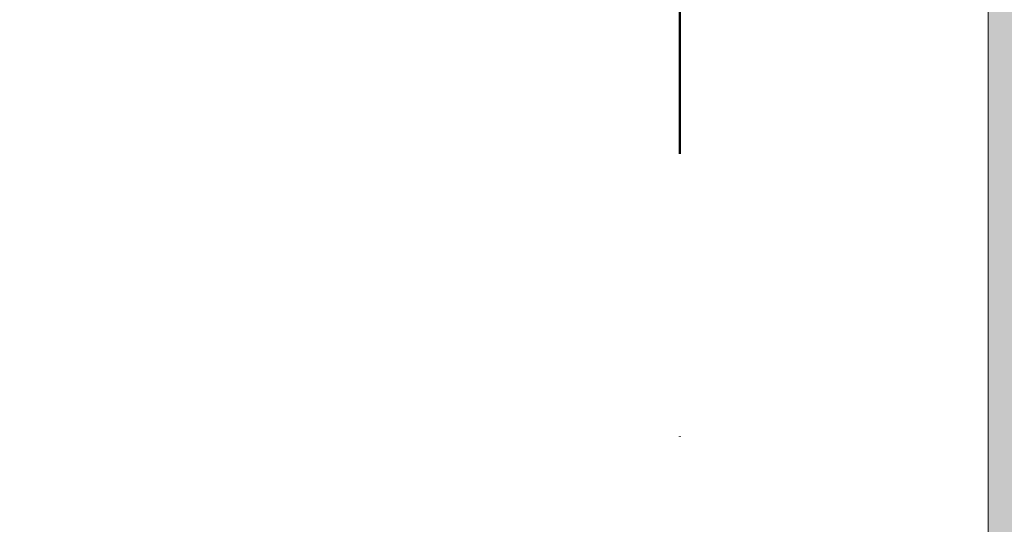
# Model space of a CAD drawing. Header units: millimetres. Extents: x -40968 to 13979, y -19284 to 4746.
# Tile 25 of 234: x -23724 to -23108, y -879 to -564. Entities that reach past the tile are written whole.
import ezdxf

# ---------------------------------------------------------------- set-up
doc = ezdxf.new("R2010")
doc.units = ezdxf.units.MM
doc.header["$MEASUREMENT"] = 0
doc.linetypes.add('Punto & Rayas', pattern=[670.277762, 317.5, -176.388889, 0, -176.388874])
for name, color, linetype, lineweight, true_color in [('01_2D_Ambit_Pluma_Nº__242', 7, 'Continuous', 50, 0xfb0013), ('12_FAÇ_Façana_Pluma_Nº__102', 7, 'Continuous', 5, 0xcccccc), ('12_FAÇ_Façana_Pluma_Nº__176', 7, 'Continuous', 15, 0x93a0c6)]:
    doc.layers.add(name, color=color, linetype=linetype, lineweight=lineweight, true_color=true_color)
doc.layers.add('12_FAÇ_Façana', color=7, linetype='Continuous')
doc.layers.add('12_FAÇ_Façana_Pluma_Nº__7', color=7, linetype='Continuous', lineweight=5)

# ---------------------------------------------------------------- blocks, each defined once
blk = doc.blocks.new('Muro_60_1', base_point=(-23028.42, -1193.98))
at = {"layer": '12_FAÇ_Façana_Pluma_Nº__102', "linetype": 'Continuous', "lineweight": 0, "true_color": 0xe5e5e5}
blk.add_hatch(color=254, dxfattribs=at).paths.add_polyline_path([(-23108.42, 2009.55), (-23108.42, -1193.98), (-23038.42, -1193.98), (-23038.42, 2009.55)])
at = {"layer": '12_FAÇ_Façana_Pluma_Nº__176', "linetype": 'Continuous', "lineweight": 0, "true_color": 0x495063}
blk.add_hatch(color=251, dxfattribs=at).paths.add_polyline_path([(-23118.42, 1999.55), (-23118.42, -1153.98), (-23108.42, -1153.98), (-23108.42, 1999.55)])
at = {"layer": '12_FAÇ_Façana_Pluma_Nº__7', "color": 7, "linetype": 'Continuous', "lineweight": 5, "flags": 128}
blk.add_lwpolyline([(-23118.42, 1999.55), (-23118.42, -1153.98)], dxfattribs=at)

msp = doc.modelspace()

# ---------------------------------------------------------------- linework, layer by layer
at = {"layer": '01_2D_Ambit_Pluma_Nº__242', "color": 1, "linetype": 'Punto & Rayas', "lineweight": 50, "true_color": 0xfb0013, "flags": 128}
msp.add_lwpolyline([(-28500.02, 1816.8), (-28500.02, 4745.93), (7879.57, 4745.93), (7879.57, -1396.87), (6474.15, -1396.87), (6474.15, -11392.72), (6916.3, -11392.72), (6916.3, -17756.6), (-3932.28, -17756.6), (-3932.28, -11834.88), (-2447.9, -11834.88), (-2447.9, -2249.59), (-23311.17, -2249.59), (-23311.17, 1816.8)], close=True, dxfattribs=at)

# ---------------------------------------------------------------- block references
at = {"layer": '12_FAÇ_Façana', "color": 7, "lineweight": 20}
msp.add_blockref('Muro_60_1', (-23028.42, -1193.98), dxfattribs=at)

doc.saveas('drawing.dxf')
